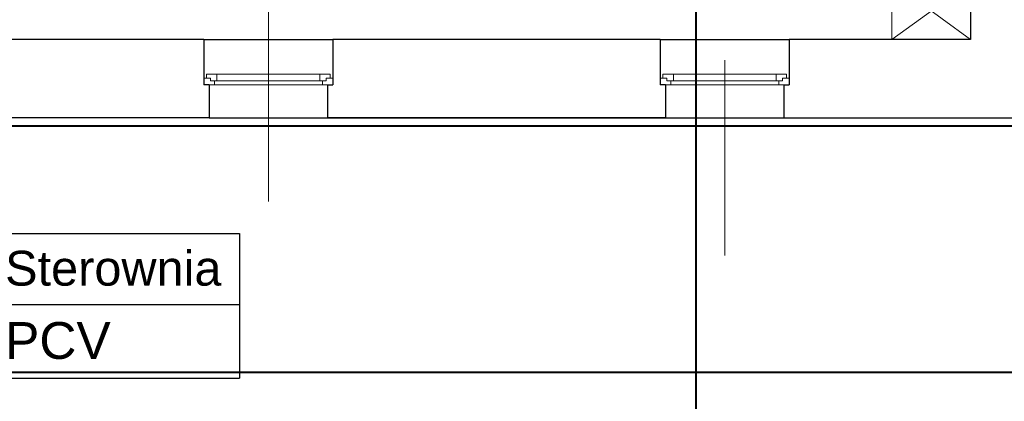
# Model space of a CAD drawing. Header units: millimetres. Extents: x 6612728327 to 6612744462, y 5733542327 to 5733552841.
# Tile 48 of 124: x 6612737201 to 6612737766, y 5733543966 to 5733544185. Entities that reach past the tile are written whole.
import ezdxf

# ---------------------------------------------------------------- set-up
doc = ezdxf.new("R2010")
doc.units = ezdxf.units.MM
doc.header["$MEASUREMENT"] = 0
for name, color, linetype in [('!!!!_SCIANY GRUBE', 7, 'Continuous'), ('_ATECHN-MEBLE', 7, 'Continuous'), ('A_A-OPISY POM', 7, 'Continuous'), ('A_Stolarka_okna', 7, 'Continuous'), ('inw_STOLARKAOKIENNA', 7, 'Continuous'), ('inw_słupy STAL', 7, 'Continuous'), ('inw_WIDOK', 7, 'Continuous')]:
    doc.layers.add(name, color=color, linetype=linetype)
doc.styles.add('GENERATED_STYLE_1', font='arial.ttf')

msp = doc.modelspace()

# ---------------------------------------------------------------- linework, layer by layer
at = {"layer": '!!!!_SCIANY GRUBE', "color": 7, "lineweight": 30}
for p, q in [((6612737746.516487, 5733544269.844682), (6612737746.516487, 5733544173.844682)), ((6612737306.516486, 5733544173.844682), (6612737191.516486, 5733544173.844682)), ((6612737306.516486, 5733544173.844682), (6612737306.516486, 5733544147.902629)), ((6612737568.516487, 5733544173.844682), (6612737380.516486, 5733544173.844682)), ((6612737403.516486, 5733544173.844682), (6612737380.516486, 5733544173.844682)), ((6612737380.516486, 5733544173.844682), (6612737380.516486, 5733544147.902629)), ((6612737568.516487, 5733544173.844682), (6612737568.516487, 5733544147.902629)), ((6612737746.516487, 5733544173.844682), (6612737642.516487, 5733544173.844682)), ((6612737642.516487, 5733544173.844682), (6612737642.516487, 5733544147.902629)), ((6612737309.516486, 5733544147.902629), (6612737306.516486, 5733544147.902629)), ((6612737309.516486, 5733544147.902629), (6612737309.516486, 5733544128.844682)), ((6612737377.516486, 5733544147.902629), (6612737377.516486, 5733544128.844682)), ((6612737377.516486, 5733544147.902629), (6612737380.516486, 5733544147.902629)), ((6612737571.516487, 5733544147.902629), (6612737568.516487, 5733544147.902629)), ((6612737571.516487, 5733544147.902629), (6612737571.516487, 5733544128.844682)), ((6612737639.516487, 5733544147.902629), (6612737639.516487, 5733544128.844682)), ((6612737639.516487, 5733544147.902629), (6612737642.516487, 5733544147.902629)), ((6612737309.516486, 5733544128.844682), (6612737048.516486, 5733544128.844682)), ((6612737377.516486, 5733544128.844682), (6612737571.516487, 5733544128.844682)), ((6612737571.516487, 5733544128.844682), (6612737377.516486, 5733544128.844682))]:
    msp.add_line(p, q, dxfattribs=at)
at = {"layer": '!!!!_SCIANY GRUBE', "color": 7, "lineweight": 30, "flags": 128}
msp.add_lwpolyline([(6612737639.516487, 5733544128.844682), (6612737838.516487, 5733544128.844682), (6612737838.516487, 5733544300.844682)], dxfattribs=at)
at = {"layer": '_ATECHN-MEBLE', "color": 7, "lineweight": 18}
for p, q in [((6612737701.516487, 5733544206.744675), (6612737746.516487, 5733544173.844682)), ((6612737746.516487, 5733544206.344682), (6612737701.516487, 5733544173.844682))]:
    msp.add_line(p, q, dxfattribs=at)
at = {"layer": '_ATECHN-MEBLE', "color": 7, "lineweight": 18, "flags": 128}
msp.add_lwpolyline([(6612737746.516487, 5733544173.844682), (6612737746.516487, 5733544206.344682), (6612737701.516487, 5733544206.744675), (6612737701.516487, 5733544173.844682)], close=True, dxfattribs=at)
at = {"layer": 'A_A-OPISY POM', "color": 7, "lineweight": 25}
for p, q in [((6612737082.988338, 5733544062.523951), (6612737327.008651, 5733544062.523951)), ((6612737327.008651, 5733544062.523951), (6612737327.008651, 5733543979.55024)), ((6612737082.988338, 5733544021.780542), (6612737327.008651, 5733544021.780542)), ((6612737082.988338, 5733543979.55024), (6612737327.008651, 5733543979.55024))]:
    msp.add_line(p, q, dxfattribs=at)
at = {"layer": 'A_Stolarka_okna', "color": 7, "lineweight": 20}
for p, q in [((6612737343.516486, 5733544193.026764), (6612737343.516486, 5733544080.884551)), ((6612737605.516487, 5733544162.026764), (6612737605.516487, 5733544049.884551))]:
    msp.add_line(p, q, dxfattribs=at)
at = {"layer": 'inw_STOLARKAOKIENNA', "color": 7, "lineweight": 18}
for p, q in [((6612737314.016486, 5733544153.902629), (6612737373.016486, 5733544153.902629)), ((6612737576.016487, 5733544153.902629), (6612737635.016487, 5733544153.902629)), ((6612737312.516486, 5733544147.902629), (6612737374.516486, 5733544147.902629)), ((6612737314.016486, 5733544150.152629), (6612737373.016486, 5733544150.152629)), ((6612737574.516487, 5733544147.902629), (6612737636.516487, 5733544147.902629)), ((6612737576.016487, 5733544150.152629), (6612737635.016487, 5733544150.152629))]:
    msp.add_line(p, q, dxfattribs=at)
at = {"layer": 'inw_STOLARKAOKIENNA', "color": 7, "lineweight": 18, "flags": 128}
for points in [[(6612737308.016486, 5733544151.652629), (6612737310.266486, 5733544151.652629), (6612737310.266486, 5733544150.152629), (6612737314.016486, 5733544150.152629), (6612737314.016486, 5733544153.902629), (6612737308.016486, 5733544153.902629)], [(6612737379.016486, 5733544151.652629), (6612737376.766486, 5733544151.652629), (6612737376.766486, 5733544150.152629), (6612737373.016486, 5733544150.152629), (6612737373.016486, 5733544153.902629), (6612737379.016486, 5733544153.902629)], [(6612737570.016487, 5733544151.652629), (6612737572.266487, 5733544151.652629), (6612737572.266487, 5733544150.152629), (6612737576.016487, 5733544150.152629), (6612737576.016487, 5733544153.902629), (6612737570.016487, 5733544153.902629)], [(6612737641.016487, 5733544151.652629), (6612737638.766487, 5733544151.652629), (6612737638.766487, 5733544150.152629), (6612737635.016487, 5733544150.152629), (6612737635.016487, 5733544153.902629), (6612737641.016487, 5733544153.902629)], [(6612737306.516486, 5733544147.902629), (6612737312.516486, 5733544147.902629), (6612737312.516486, 5733544150.152629), (6612737310.266486, 5733544150.152629), (6612737310.266486, 5733544151.652629), (6612737306.516486, 5733544151.652629)], [(6612737380.516486, 5733544147.902629), (6612737374.516486, 5733544147.902629), (6612737374.516486, 5733544150.152629), (6612737376.766486, 5733544150.152629), (6612737376.766486, 5733544151.652629), (6612737380.516486, 5733544151.652629)], [(6612737568.516487, 5733544147.902629), (6612737574.516487, 5733544147.902629), (6612737574.516487, 5733544150.152629), (6612737572.266487, 5733544150.152629), (6612737572.266487, 5733544151.652629), (6612737568.516487, 5733544151.652629)], [(6612737642.516487, 5733544147.902629), (6612737636.516487, 5733544147.902629), (6612737636.516487, 5733544150.152629), (6612737638.766487, 5733544150.152629), (6612737638.766487, 5733544151.652629), (6612737642.516487, 5733544151.652629)]]:
    msp.add_lwpolyline(points, close=True, dxfattribs=at)
at = {"layer": 'inw_słupy STAL', "color": 7, "lineweight": 40}
for p, q in [((6612737588.917498, 5733544375.14598), (6612737588.917498, 5733543457.131468)), ((6612737588.917498, 5733544375.14598), (6612737588.917498, 5733543457.131468)), ((6612738193.618263, 5733544124.092226), (6612731668.194652, 5733544124.092226)), ((6612738193.618263, 5733543982.863196), (6612733565.433251, 5733543982.863196))]:
    msp.add_line(p, q, dxfattribs=at)
at = {"layer": 'inw_WIDOK', "color": 7, "lineweight": 30}
for p, q in [((6612737306.516486, 5733544173.844682), (6612737380.516486, 5733544173.844682)), ((6612737568.516487, 5733544173.844682), (6612737642.516487, 5733544173.844682)), ((6612737309.516486, 5733544128.844682), (6612737377.516486, 5733544128.844682)), ((6612737571.516487, 5733544128.844682), (6612737639.516487, 5733544128.844682))]:
    msp.add_line(p, q, dxfattribs=at)

# ---------------------------------------------------------------- texts
at = {"layer": 'A_A-OPISY POM', "color": 7, "lineweight": 25, "attachment_point": 7, "style": 'GENERATED_STYLE_1'}
for s, insert, char_height in [('\\A1;{\\pql;\\fArial|b0|i0|c238|p38;Sterownia}', (6612737192.384164, 5733544032.341274), 19.99998003), ('\\A1;{\\pql;\\fArial|b0|i0|c238|p38;PCV}', (6612737192.384164, 5733543990.307078), 21.11515149)]:
    msp.add_mtext(s, dxfattribs=dict(at, insert=insert, char_height=char_height))

doc.saveas('drawing.dxf')
